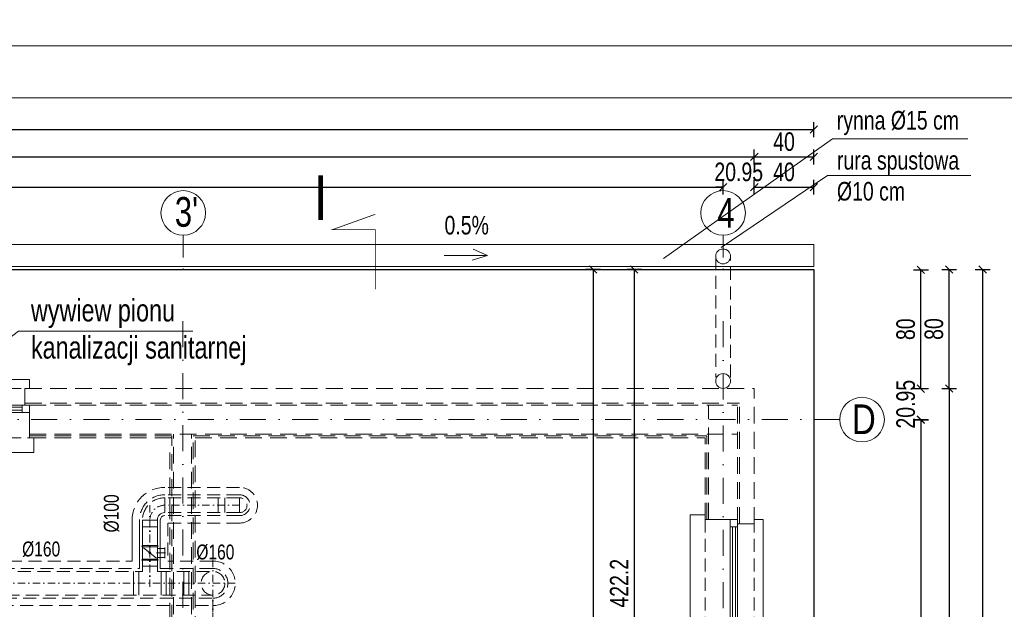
# Model space of a CAD drawing. Header units: inches. Extents: x 0 to 77643, y -44170 to 0.
# Tile 88 of 159: x 72327 to 72989, y -39429 to -39032. Entities that reach past the tile are written whole.
import ezdxf

# ---------------------------------------------------------------- set-up
doc = ezdxf.new("R2010")
doc.units = ezdxf.units.IN
doc.header["$MEASUREMENT"] = 0
doc.linetypes.add('DASHDOT', pattern=[1, 0.5, -0.25, 0, -0.25])
doc.linetypes.add('HIDDEN', pattern=[0.375, 0.25, -0.125])
doc.layers.get('0').update_dxf_attribs({"lineweight": 0})
doc.layers.get('Defpoints').update_dxf_attribs({"lineweight": 0})
for name, color, linetype, lineweight in [('A--tabelka rysunku', 7, 'Continuous', 0), ('p--dach', 2, 'Continuous', 30), ('p--dach-rura spustowa', 2, 'Continuous', 0), ('p--dach-rynna', 42, 'Continuous', 0), ('p--dach-ściana przer.', 251, 'Continuous', 0), ('p--linia przekroju I-AB', 116, 'Continuous', 40), ('p--opisy dodatkowe', 33, 'Continuous', 0), ('p--opisy elewacji', 43, 'Continuous', 5), ('p--osie konstr', 1, 'DASHDOT', 15), ('p--osie konstr.-NR', 1, 'DASHDOT', 15), ('p--proj.wentylacja', 202, 'Continuous', 0), ('p--spadki terenu', 141, 'Continuous', 0), ('p--wymiary-1-50', 5, 'Continuous', 0), ('p--ściana szkielet', 3, 'Continuous', 0)]:
    doc.layers.add(name, color=color, linetype=linetype, lineweight=lineweight)
doc.styles.add('1-50', font='arial.ttf', dxfattribs={"width": 0.75, "height": 12.5})
doc.styles.get("Standard").update_dxf_attribs({"font": 'arial.ttf', "width": 0.75})
doc.dimstyles.new('1-50', dxfattribs={"dimtxt": 12.5, "dimasz": 5, "dimexe": 5, "dimexo": 5, "dimgap": 0.09, "dimtad": 0, "dimdsep": 46, "dimtxsty": '1-50', "dimblk": 'OBLIQUE', "dimcen": 0.09, "dimadec": 0, "dimazin": 0, "dimtfac": 1, "dimtdec": 4, "dimtix": 1, "dimtofl": 0, "dimtmove": 2, "dimatfit": 3, "dimldrblk": 'OBLIQUE', "dimfxl": 5, "dimfxlon": 1, "dimtvp": 0.8, "dimtolj": 1, "dimtzin": 0, "dimarcsym": 0})

# ---------------------------------------------------------------- blocks, each defined once
blk = doc.blocks.new('strzałka')
for q in [(-19.45, 4.13), (0, 0), (-18.87, -3.25)]:
    blk.add_line((-29.28, 0), q)
blk = doc.blocks.new('_OBLIQUE')
at = {"color": 0, "linetype": 'ByBlock', "lineweight": -2}
for p, q in [((-0.5, -0.5), (0.5, 0.5)), ((0, 0), (0, 0))]:
    blk.add_line(p, q, dxfattribs=at)
blk = doc.blocks.new('*D1279')
at = {"layer": 'Defpoints', "color": 0}
for p in [(72860.87, -39200.3), (72740.03, -39622.5), (72860.87, -39622.5)]:
    blk.add_point(p, dxfattribs=at)
at = {"layer": 'p--wymiary-1-50', "color": 0, "linetype": 'Continuous', "lineweight": -2}
for p, q in [((72745.03, -39200.3), (72735.03, -39200.3)), ((72740.03, -39200.3), (72740.03, -39622.5)), ((72745.03, -39622.5), (72735.03, -39622.5))]:
    blk.add_line(p, q, dxfattribs=at)
at = {"layer": 'p--wymiary-1-50', "color": 0, "lineweight": -2, "xscale": 5, "yscale": 5, "zscale": 5}
for p, rotation in [((72740.03, -39200.3), 90), ((72740.03, -39622.5), 270)]:
    blk.add_blockref('_OBLIQUE', p, dxfattribs=dict(at, rotation=rotation))
at = {"layer": 'p--wymiary-1-50', "color": 0, "linetype": 'Continuous', "ltscale": 12, "insert": (72729.99, -39411.4), "char_height": 12.5, "attachment_point": 5, "rotation": 90, "style": '1-50'}
blk.add_mtext('\\A1;422.2', dxfattribs=at)
blk = doc.blocks.new('*D1281')
at = {"layer": 'Defpoints', "color": 0}
for p in [(72860.87, -39200.3), (72712.41, -40044.7), (72860.87, -40044.7)]:
    blk.add_point(p, dxfattribs=at)
at = {"layer": 'p--wymiary-1-50', "color": 0, "linetype": 'Continuous', "lineweight": -2}
for p, q in [((72717.41, -39200.3), (72707.41, -39200.3)), ((72712.41, -39200.3), (72712.41, -40044.7)), ((72717.41, -40044.7), (72707.41, -40044.7))]:
    blk.add_line(p, q, dxfattribs=at)
at = {"layer": 'p--wymiary-1-50', "color": 0, "lineweight": -2, "xscale": 5, "yscale": 5, "zscale": 5}
for p, rotation in [((72712.41, -39200.3), 90), ((72712.41, -40044.7), 270)]:
    blk.add_blockref('_OBLIQUE', p, dxfattribs=dict(at, rotation=rotation))
at = {"layer": 'p--wymiary-1-50', "color": 0, "linetype": 'Continuous', "ltscale": 12, "insert": (72702.2, -39622.5), "char_height": 12.5, "attachment_point": 5, "rotation": 90, "style": '1-50'}
blk.add_mtext('\\A1;844.4', dxfattribs=at)
blk = doc.blocks.new('*D1294')
at = {"layer": 'Defpoints', "color": 0}
for p in [(72771.91, -39280.3), (72771.91, -39964.7), (72951.94, -39964.7)]:
    blk.add_point(p, dxfattribs=at)
at = {"layer": 'p--wymiary-1-50', "color": 0, "lineweight": -2}
for p, q in [((72946.94, -39280.3), (72956.94, -39280.3)), ((72951.94, -39280.3), (72951.94, -39964.7)), ((72946.94, -39964.7), (72956.94, -39964.7))]:
    blk.add_line(p, q, dxfattribs=at)
at = {"layer": 'p--wymiary-1-50', "color": 0, "lineweight": -2, "xscale": 5, "yscale": 5, "zscale": 5}
for p, rotation in [((72951.94, -39280.3), 90), ((72951.94, -39964.7), 270)]:
    blk.add_blockref('_OBLIQUE', p, dxfattribs=dict(at, rotation=rotation))
at = {"layer": 'p--wymiary-1-50', "color": 0, "linetype": 'Continuous', "ltscale": 12, "insert": (72941.73, -39622.5), "char_height": 12.5, "attachment_point": 5, "rotation": 90, "style": '1-50'}
blk.add_mtext('\\A1;684.4', dxfattribs=at)
blk = doc.blocks.new('*D1297')
at = {"layer": 'Defpoints', "color": 0}
for p in [(72820.87, -39124.46), (71620.87, -39320.92), (72820.87, -39320.92)]:
    blk.add_point(p, dxfattribs=at)
at = {"layer": 'p--wymiary-1-50', "color": 0, "linetype": 'Continuous', "lineweight": -2}
for p, q in [((71620.87, -39129.46), (71620.87, -39119.46)), ((72820.87, -39129.46), (72820.87, -39119.46)), ((71620.87, -39124.46), (72820.87, -39124.46))]:
    blk.add_line(p, q, dxfattribs=at)
at = {"layer": 'p--wymiary-1-50', "color": 0, "lineweight": -2, "xscale": 5, "yscale": 5, "zscale": 5, "rotation": 180}
blk.add_blockref('_OBLIQUE', (71620.87, -39124.46), dxfattribs=at)
at = {"layer": 'p--wymiary-1-50', "color": 0, "lineweight": -2, "xscale": 5, "yscale": 5, "zscale": 5}
blk.add_blockref('_OBLIQUE', (72820.87, -39124.46), dxfattribs=at)
at = {"layer": 'p--wymiary-1-50', "color": 0, "linetype": 'Continuous', "ltscale": 12, "insert": (72220.87, -39114.25), "char_height": 12.5, "attachment_point": 5, "style": '1-50'}
blk.add_mtext('\\A1;1200', dxfattribs=at)
blk = doc.blocks.new('*D1298')
at = {"layer": 'Defpoints', "color": 0}
for p in [(72920.57, -39280.43), (72920.57, -39301.38), (72932.98, -39301.38)]:
    blk.add_point(p, dxfattribs=at)
at = {"layer": 'p--wymiary-1-50', "color": 0, "linetype": 'Continuous', "lineweight": -2}
for p, q in [((72927.98, -39280.43), (72937.98, -39280.43)), ((72932.98, -39280.43), (72932.98, -39275.43)), ((72927.98, -39301.38), (72937.98, -39301.38)), ((72932.98, -39301.38), (72932.98, -39306.38))]:
    blk.add_line(p, q, dxfattribs=at)
at = {"layer": 'p--wymiary-1-50', "color": 0, "lineweight": -2, "xscale": 5, "yscale": 5, "zscale": 5}
for p, rotation in [((72932.98, -39280.43), 270), ((72932.98, -39301.38), 90)]:
    blk.add_blockref('_OBLIQUE', p, dxfattribs=dict(at, rotation=rotation))
at = {"layer": 'p--wymiary-1-50', "color": 0, "linetype": 'Continuous', "ltscale": 12, "insert": (72922.77, -39290.9), "char_height": 12.5, "attachment_point": 5, "rotation": 90, "style": '1-50'}
blk.add_mtext('\\A1;20.95', dxfattribs=at)
blk = doc.blocks.new('*D1299')
at = {"layer": 'Defpoints', "color": 0}
for p in [(72820.87, -39144.83), (72799.92, -39253.24), (72820.87, -39280.3)]:
    blk.add_point(p, dxfattribs=at)
at = {"layer": 'p--wymiary-1-50', "color": 0, "linetype": 'Continuous', "lineweight": -2}
for p, q in [((72799.92, -39149.83), (72799.92, -39139.83)), ((72820.87, -39149.83), (72820.87, -39139.83)), ((72799.92, -39144.83), (72794.92, -39144.83)), ((72820.87, -39144.83), (72825.87, -39144.83))]:
    blk.add_line(p, q, dxfattribs=at)
at = {"layer": 'p--wymiary-1-50', "color": 0, "lineweight": -2, "xscale": 5, "yscale": 5, "zscale": 5}
blk.add_blockref('_OBLIQUE', (72799.92, -39144.83), dxfattribs=at)
at = {"layer": 'p--wymiary-1-50', "color": 0, "lineweight": -2, "xscale": 5, "yscale": 5, "zscale": 5, "rotation": 180}
blk.add_blockref('_OBLIQUE', (72820.87, -39144.83), dxfattribs=at)
at = {"layer": 'p--wymiary-1-50', "color": 0, "linetype": 'Continuous', "ltscale": 12, "insert": (72810.4, -39134.62), "char_height": 12.5, "attachment_point": 5, "style": '1-50'}
blk.add_mtext('\\A1;20.95', dxfattribs=at)
blk = doc.blocks.new('*D1301')
at = {"layer": 'Defpoints', "color": 0}
for p in [(72799.92, -39144.83), (71641.82, -39230.3), (72799.92, -39230.3)]:
    blk.add_point(p, dxfattribs=at)
at = {"layer": 'p--wymiary-1-50', "color": 0, "linetype": 'Continuous', "lineweight": -2}
for p, q in [((71641.82, -39149.83), (71641.82, -39139.83)), ((72799.92, -39149.83), (72799.92, -39139.83)), ((71641.82, -39144.83), (72799.92, -39144.83))]:
    blk.add_line(p, q, dxfattribs=at)
at = {"layer": 'p--wymiary-1-50', "color": 0, "lineweight": -2, "xscale": 5, "yscale": 5, "zscale": 5, "rotation": 180}
blk.add_blockref('_OBLIQUE', (71641.82, -39144.83), dxfattribs=at)
at = {"layer": 'p--wymiary-1-50', "color": 0, "lineweight": -2, "xscale": 5, "yscale": 5, "zscale": 5}
blk.add_blockref('_OBLIQUE', (72799.92, -39144.83), dxfattribs=at)
at = {"layer": 'p--wymiary-1-50', "color": 0, "linetype": 'Continuous', "ltscale": 12, "insert": (72220.87, -39134.62), "char_height": 12.5, "attachment_point": 5, "style": '1-50'}
blk.add_mtext('\\A1;1158.1', dxfattribs=at)
blk = doc.blocks.new('okno-80-33.15')
at = {"linetype": 'Continuous', "ltscale": 35}
for p, q in [((-3, 10), (83, 10)), ((0, -39.15), (80, -39.15))]:
    blk.add_line(p, q, dxfattribs=at)
for p, q in [((-3, 0), (-3, 10)), ((83, 0), (83, 10)), ((0, 0), (-3, 0)), ((0, -21.95), (0, 0)), ((80, 0), (80, -21.95)), ((80, 0), (83, 0)), ((0, -21.95), (0, -16.95)), ((0, -16.95), (5, -16.95)), ((5, -16.95), (75, -16.95)), ((5, -16.95), (5, -21.95)), ((5, -18.45), (75, -18.45)), ((75, -21.95), (75, -16.95)), ((75, -16.95), (80, -16.95)), ((80, -16.95), (80, -21.95)), ((5, -21.95), (0, -21.95)), ((3, -33.15), (3, -21.95)), ((5, -20.61), (75, -20.61)), ((75, -21.95), (5, -21.95)), ((80, -21.95), (75, -21.95)), ((77, -21.95), (77, -33.15)), ((0, -39.15), (0, -33.15)), ((80, -33.15), (80, -39.15))]:
    blk.add_line(p, q)
at = {"linetype": 'HIDDEN', "ltscale": 35}
for p, q in [((0, 0), (80, 0)), ((0, -33.15), (80, -33.15))]:
    blk.add_line(p, q, dxfattribs=at)
blk = doc.blocks.new('*D1309')
at = {"layer": 'Defpoints', "color": 0}
for p in [(72820.87, -39200.3), (72951.94, -39200.3), (72820.87, -39280.3)]:
    blk.add_point(p, dxfattribs=at)
at = {"layer": 'p--wymiary-1-50', "color": 0, "linetype": 'Continuous', "lineweight": -2}
for p, q in [((72946.94, -39200.3), (72956.94, -39200.3)), ((72951.94, -39280.3), (72951.94, -39200.3)), ((72946.94, -39280.3), (72956.94, -39280.3))]:
    blk.add_line(p, q, dxfattribs=at)
at = {"layer": 'p--wymiary-1-50', "color": 0, "lineweight": -2, "xscale": 5, "yscale": 5, "zscale": 5}
for p, rotation in [((72951.94, -39200.3), 90), ((72951.94, -39280.3), 270)]:
    blk.add_blockref('_OBLIQUE', p, dxfattribs=dict(at, rotation=rotation))
at = {"layer": 'p--wymiary-1-50', "color": 0, "linetype": 'Continuous', "ltscale": 12, "insert": (72941.73, -39240.3), "char_height": 12.5, "attachment_point": 5, "rotation": 90, "style": '1-50'}
blk.add_mtext('\\A1;80', dxfattribs=at)
blk = doc.blocks.new('*D1310')
at = {"layer": 'Defpoints', "color": 0}
for p in [(72801.92, -39200.43), (72932.98, -39200.43), (72801.92, -39280.43)]:
    blk.add_point(p, dxfattribs=at)
at = {"layer": 'p--wymiary-1-50', "color": 0, "linetype": 'Continuous', "lineweight": -2}
for p, q in [((72927.98, -39200.43), (72937.98, -39200.43)), ((72932.98, -39280.43), (72932.98, -39200.43)), ((72927.98, -39280.43), (72937.98, -39280.43))]:
    blk.add_line(p, q, dxfattribs=at)
at = {"layer": 'p--wymiary-1-50', "color": 0, "lineweight": -2, "xscale": 5, "yscale": 5, "zscale": 5}
for p, rotation in [((72932.98, -39200.43), 90), ((72932.98, -39280.43), 270)]:
    blk.add_blockref('_OBLIQUE', p, dxfattribs=dict(at, rotation=rotation))
at = {"layer": 'p--wymiary-1-50', "color": 0, "linetype": 'Continuous', "ltscale": 12, "insert": (72922.77, -39240.43), "char_height": 12.5, "attachment_point": 5, "rotation": 90, "style": '1-50'}
blk.add_mtext('\\A1;80', dxfattribs=at)
blk = doc.blocks.new('*D1313')
at = {"layer": 'Defpoints', "color": 0}
for p in [(72956.94, -39200.3), (72956.94, -40044.7), (72974.49, -40044.7)]:
    blk.add_point(p, dxfattribs=at)
at = {"layer": 'p--wymiary-1-50', "color": 0, "linetype": 'Continuous', "lineweight": -2}
for p, q in [((72969.49, -39200.3), (72979.49, -39200.3)), ((72974.49, -39200.3), (72974.49, -40044.7)), ((72969.49, -40044.7), (72979.49, -40044.7))]:
    blk.add_line(p, q, dxfattribs=at)
at = {"layer": 'p--wymiary-1-50', "color": 0, "lineweight": -2, "xscale": 5, "yscale": 5, "zscale": 5}
for p, rotation in [((72974.49, -39200.3), 90), ((72974.49, -40044.7), 270)]:
    blk.add_blockref('_OBLIQUE', p, dxfattribs=dict(at, rotation=rotation))
at = {"layer": 'p--wymiary-1-50', "color": 0, "linetype": 'Continuous', "ltscale": 12, "insert": (72964.28, -39622.5), "char_height": 12.5, "attachment_point": 5, "rotation": 90, "style": '1-50'}
blk.add_mtext('\\A1;844.4', dxfattribs=at)
blk = doc.blocks.new('*D1314')
at = {"layer": 'Defpoints', "color": 0}
for p in [(72860.87, -39144.83), (72820.87, -39149.83), (72860.87, -39183.3)]:
    blk.add_point(p, dxfattribs=at)
at = {"layer": 'p--wymiary-1-50', "color": 0, "linetype": 'Continuous', "lineweight": -2}
for p, q in [((72820.87, -39144.83), (72820.87, -39139.83)), ((72860.87, -39149.83), (72860.87, -39139.83)), ((72820.87, -39144.83), (72860.87, -39144.83))]:
    blk.add_line(p, q, dxfattribs=at)
at = {"layer": 'p--wymiary-1-50', "color": 0, "lineweight": -2, "xscale": 5, "yscale": 5, "zscale": 5, "rotation": 180}
blk.add_blockref('_OBLIQUE', (72820.87, -39144.83), dxfattribs=at)
at = {"layer": 'p--wymiary-1-50', "color": 0, "lineweight": -2, "xscale": 5, "yscale": 5, "zscale": 5}
blk.add_blockref('_OBLIQUE', (72860.87, -39144.83), dxfattribs=at)
at = {"layer": 'p--wymiary-1-50', "color": 0, "linetype": 'Continuous', "ltscale": 12, "insert": (72840.87, -39134.62), "char_height": 12.5, "attachment_point": 5, "style": '1-50'}
blk.add_mtext('\\A1;40', dxfattribs=at)
blk = doc.blocks.new('*D1315')
at = {"layer": 'Defpoints', "color": 0}
for p in [(72860.87, -39124.46), (72820.87, -39129.46), (72860.87, -39162.93)]:
    blk.add_point(p, dxfattribs=at)
at = {"layer": 'p--wymiary-1-50', "color": 0, "linetype": 'Continuous', "lineweight": -2}
for p, q in [((72820.87, -39124.46), (72820.87, -39119.46)), ((72860.87, -39129.46), (72860.87, -39119.46)), ((72820.87, -39124.46), (72860.87, -39124.46))]:
    blk.add_line(p, q, dxfattribs=at)
at = {"layer": 'p--wymiary-1-50', "color": 0, "lineweight": -2, "xscale": 5, "yscale": 5, "zscale": 5, "rotation": 180}
blk.add_blockref('_OBLIQUE', (72820.87, -39124.46), dxfattribs=at)
at = {"layer": 'p--wymiary-1-50', "color": 0, "lineweight": -2, "xscale": 5, "yscale": 5, "zscale": 5}
blk.add_blockref('_OBLIQUE', (72860.87, -39124.46), dxfattribs=at)
at = {"layer": 'p--wymiary-1-50', "color": 0, "linetype": 'Continuous', "ltscale": 12, "insert": (72840.87, -39114.25), "char_height": 12.5, "attachment_point": 5, "style": '1-50'}
blk.add_mtext('\\A1;40', dxfattribs=at)
blk = doc.blocks.new('*D1318')
at = {"layer": 'Defpoints', "color": 0}
for p in [(72860.87, -39106.06), (71580.87, -39119.46), (72860.87, -39119.46)]:
    blk.add_point(p, dxfattribs=at)
at = {"layer": 'p--wymiary-1-50', "color": 0, "linetype": 'Continuous', "lineweight": -2}
for p, q in [((71580.87, -39111.06), (71580.87, -39101.06)), ((72860.87, -39111.06), (72860.87, -39101.06)), ((71580.87, -39106.06), (72860.87, -39106.06))]:
    blk.add_line(p, q, dxfattribs=at)
at = {"layer": 'p--wymiary-1-50', "color": 0, "lineweight": -2, "xscale": 5, "yscale": 5, "zscale": 5, "rotation": 180}
blk.add_blockref('_OBLIQUE', (71580.87, -39106.06), dxfattribs=at)
at = {"layer": 'p--wymiary-1-50', "color": 0, "lineweight": -2, "xscale": 5, "yscale": 5, "zscale": 5}
blk.add_blockref('_OBLIQUE', (72860.87, -39106.06), dxfattribs=at)
at = {"layer": 'p--wymiary-1-50', "color": 0, "linetype": 'Continuous', "ltscale": 12, "insert": (72220.87, -39095.85), "char_height": 12.5, "attachment_point": 5, "style": '1-50'}
blk.add_mtext('\\A1;1280', dxfattribs=at)
blk = doc.blocks.new('*D1327')
at = {"layer": 'Defpoints', "color": 0}
for p in [(72860.87, -39301.25), (72860.87, -39943.75), (72932.98, -39943.75)]:
    blk.add_point(p, dxfattribs=at)
at = {"layer": 'p--wymiary-1-50', "color": 0, "lineweight": -2}
for p, q in [((72927.98, -39301.25), (72937.98, -39301.25)), ((72932.98, -39301.25), (72932.98, -39943.75)), ((72927.98, -39943.75), (72937.98, -39943.75))]:
    blk.add_line(p, q, dxfattribs=at)
at = {"layer": 'p--wymiary-1-50', "color": 0, "lineweight": -2, "xscale": 5, "yscale": 5, "zscale": 5}
for p, rotation in [((72932.98, -39301.25), 90), ((72932.98, -39943.75), 270)]:
    blk.add_blockref('_OBLIQUE', p, dxfattribs=dict(at, rotation=rotation))
at = {"layer": 'p--wymiary-1-50', "color": 0, "linetype": 'Continuous', "ltscale": 12, "insert": (72922.77, -39622.5), "char_height": 12.5, "attachment_point": 5, "rotation": 90, "style": '1-50'}
blk.add_mtext('\\A1;642.5', dxfattribs=at)
blk = doc.blocks.new('Z-went-wer.3-poddasze')
at = {"linetype": 'HIDDEN', "ltscale": 35}
for p, q in [((820.59, 584.69), (770.25, 584.69)), ((820.59, 579.69), (770.25, 579.69)), ((820.59, 577.69), (770.25, 577.69)), ((820.59, 567.69), (770.25, 567.69)), ((820.59, 565.69), (770.25, 565.69)), ((772.25, 560.69), (772.25, 535.13)), ((820.59, 560.69), (772.25, 560.69)), ((647.22, 530.11), (753.25, 530.11)), ((652.22, 535.11), (748.25, 535.11)), ((767.25, 530.11), (802.53, 530.11)), ((802.53, 535.13), (772.25, 535.13)), ((645.22, 528.11), (755.25, 528.11)), ((765.25, 528.11), (802.53, 528.11)), ((622.51, 510.11), (802.53, 510.11)), ((624.38, 512.11), (802.53, 512.11)), ((620.38, 505.11), (802.53, 505.11))]:
    blk.add_line(p, q, dxfattribs=at)
at = {"linetype": 'Continuous'}
for p, q in [((770.25, 572.69), (770.25, 577.69)), ((770.25, 577.69), (770.25, 567.69)), ((773.75, 577.69), (773.75, 567.69))]:
    blk.add_line(p, q, dxfattribs=at)
for p, q in [((806.09, 577.69), (806.09, 567.69)), ((810.59, 577.69), (810.59, 567.69)), ((820.59, 577.69), (820.59, 567.69)), ((755.25, 562.69), (755.25, 528.11)), ((755.25, 562.69), (765.25, 562.69)), ((755.25, 558.19), (765.25, 558.19)), ((765.25, 562.69), (765.25, 528.11)), ((755.25, 545.59), (765.25, 545.59)), ((755.25, 545.59), (755.25, 536.46)), ((765.25, 544.71), (755.25, 544.71)), ((755.87, 544.09), (764.62, 537.09)), ((765.25, 544.71), (765.25, 536.46)), ((765.25, 543.59), (770.25, 543.59)), ((770.25, 544.19), (770.25, 536.99)), ((764.75, 540.59), (770.75, 540.59)), ((765.25, 537.59), (770.25, 537.59)), ((765.25, 536.46), (755.25, 536.46)), ((755.25, 535.59), (765.25, 535.59)), ((755.25, 535.59), (765.25, 535.59)), ((755.25, 535.59), (765.25, 535.59)), ((755.25, 535.59), (765.25, 535.59)), ((755.25, 535.59), (765.25, 535.59)), ((755.4, 531.61), (765.4, 531.61)), ((749.24, 528.11), (749.24, 512.11)), ((752.75, 528.11), (752.75, 512.11)), ((767.74, 528.11), (767.74, 512.11)), ((771.25, 528.11), (771.25, 512.11)), ((783.03, 528.11), (783.03, 512.11)), ((786.53, 528.11), (786.53, 512.11))]:
    blk.add_line(p, q)
at = {"linetype": 'DASHDOT', "ltscale": 10}
for p, q in [((760.25, 572.69), (760.25, 517.71)), ((760.25, 572.69), (760.25, 517.71)), ((820.59, 572.69), (770.25, 572.69)), ((760.25, 517.71), (760.25, 562.69)), ((760.25, 545.59), (760.25, 535.59)), ((802.53, 536.02), (802.53, 499.42)), ((817.68, 520.11), (180.42, 520.11)), ((802.68, 485.13), (802.68, 509.17))]:
    blk.add_line(p, q, dxfattribs=at)
at = {"ltscale": 10}
for p, q in [((748.25, 562.69), (748.25, 535.11)), ((753.25, 562.69), (753.25, 530.11)), ((767.25, 562.69), (767.25, 530.11))]:
    blk.add_line(p, q, dxfattribs=at)
blk.add_circle((760.25, 540.59), 0.625)
at = {"linetype": 'HIDDEN', "ltscale": 35}
blk.add_circle((802.68, 520.13), 8, dxfattribs=at)
for centre, radius, start, end in [((770.25, 562.69), 22, 90, 180), ((820.59, 572.69), 12, 270, 90), ((770.25, 562.69), 17, 90, 180), ((770.25, 562.69), 15, 90, 180), ((820.59, 572.69), 7, 270, 90), ((820.59, 572.69), 5, 270, 90), ((802.68, 520.13), 15, 269.40596, 90.59404), ((802.68, 520.13), 10, 269.10892, 90.89108)]:
    blk.add_arc(centre, radius, start, end, dxfattribs=at)
at = {"linetype": 'DASHDOT', "ltscale": 10}
blk.add_arc((770.25, 562.69), 10, 90, 180, dxfattribs=at)
for centre, radius, start, end in [((770.25, 562.69), 5, 90, 180), ((755.25, 545.15), 0.438, 90, 270), ((765.25, 545.15), 0.438, 270, 90), ((755.25, 536.02), 0.438, 90, 270), ((765.25, 536.02), 0.438, 270, 90)]:
    blk.add_arc(centre, radius, start, end)
at = {"ltscale": 10}
blk.add_arc((770.25, 562.69), 3, 90, 180, dxfattribs=at)
for p in [(759, 545.59), (759, 545.59), (759, 535.59), (759, 535.59, -151.8)]:
    blk.add_point(p)
at = {"insert": (729.28, 579.98), "char_height": 10, "attachment_point": 3, "rotation": 90}
blk.add_mtext_dynamic_manual_height_columns('%%C100', width=46.3342, gutter_width=12.5, heights=[0], dxfattribs=at)
at = {"char_height": 10, "attachment_point": 7}
for insert in [(674.27, 537.86), (791.45, 535.83)]:
    blk.add_mtext_dynamic_manual_height_columns('%%C160', width=46.3342, gutter_width=12.5, heights=[0], dxfattribs=dict(at, insert=insert))

msp = doc.modelspace()

# ---------------------------------------------------------------- linework, layer by layer
at = {"layer": 'A--tabelka rysunku', "linetype": 'Continuous'}
for points in [[(71342.6501, -39049.6055), (73442.6501, -39049.6055), (73442.6501, -37564.6055), (71342.6501, -37564.6055)], [(71342.6501, -39049.6055), (73442.6501, -39049.6055), (73442.6501, -37564.6055), (71342.6501, -37564.6055)], [(71342.6501, -40534.6055), (73442.6501, -40534.6055), (73442.6501, -39049.6055), (71342.6501, -39049.6055)], [(71342.6501, -40534.6055), (73442.6501, -40534.6055), (73442.6501, -39049.6055), (71342.6501, -39049.6055)], [(71467.6501, -40499.6055), (73407.6501, -40499.6055), (73407.6501, -39084.6055), (71467.6501, -39084.6055)]]:
    msp.add_lwpolyline(points, close=True, dxfattribs=at)
at = {"layer": 'p--dach', "linetype": 'Continuous', "ltscale": 35}
msp.add_lwpolyline([(71580.87132, -39200.30116), (72860.87132, -39200.30116), (72860.87132, -40044.70116), (71580.87132, -40044.70116)], close=True, dxfattribs=at)
at = {"layer": 'p--dach-rura spustowa', "linetype": 'HIDDEN', "lineweight": 5, "ltscale": 35}
for p, q in [((72794.92132, -39191.47285), (72794.92132, -39272.83802)), ((72804.92132, -39272.83802), (72804.92132, -39191.47285))]:
    msp.add_line(p, q, dxfattribs=at)
at = {"layer": 'p--dach-rura spustowa', "linetype": 'Continuous', "lineweight": 0, "ltscale": 75}
for centre in [(72799.92132, -39191.47285), (72799.92132, -39275.30116)]:
    msp.add_circle(centre, 5, dxfattribs=at)
at = {"layer": 'p--dach-rynna', "linetype": 'Continuous'}
msp.add_lwpolyline([(71580.87132, -39198.30116), (72860.87132, -39198.30116), (72860.87132, -39183.30116), (71580.87132, -39183.30116)], close=True, dxfattribs=at)
at = {"layer": 'p--dach-ściana przer.', "linetype": 'HIDDEN', "ltscale": 45}
for p, q in [((72330.22132, -39280.30116), (72820.87132, -39280.30116)), ((72820.87132, -39371.45116), (72820.87132, -39280.30116)), ((72330.22132, -39290.30116), (72810.87132, -39290.30116)), ((72333.22132, -39291.50116), (72809.67132, -39291.50116)), ((72790.17132, -39368.45116), (72790.17132, -39291.50116)), ((72790.17132, -39368.45116), (72790.17132, -39291.50116)), ((72809.67132, -39371.45116), (72809.67132, -39291.50116)), ((72810.87132, -39371.45116), (72810.87132, -39290.30116)), ((72333.22132, -39311.00116), (72809.67132, -39311.00116)), ((72333.22132, -39312.20116), (72428.97132, -39312.20116)), ((72333.22132, -39313.45116), (72428.97132, -39313.45116)), ((72428.97132, -39555.20116), (72428.97132, -39312.20116)), ((72430.17132, -39600.85116), (72430.17132, -39311.00116)), ((72442.17132, -39600.85116), (72442.17132, -39311.00116)), ((72443.37132, -39312.20116), (72788.97132, -39312.20116)), ((72443.37132, -39479.70116), (72443.37132, -39312.20116)), ((72444.62132, -39478.45116), (72444.62132, -39313.45116)), ((72444.62132, -39313.45116), (72787.72132, -39313.45116)), ((72787.72132, -39368.45116), (72787.72132, -39313.45116)), ((72788.97132, -39368.45116), (72788.97132, -39312.20116)), ((72427.72132, -39553.95116), (72427.72132, -39318.95116))]:
    msp.add_line(p, q, dxfattribs=at)
msp.add_lwpolyline([(72333.22132, -39313.45116), (72333.22132, -39291.4994), (72330.22132, -39291.4994), (72330.22132, -39280.30116)], dxfattribs=at)
at = {"layer": 'p--linia przekroju I-AB', "const_width": 0.5}
msp.add_lwpolyline([(72565.86091, -39213.50616), (72565.86091, -39173.49576), (72536.83376, -39173.49576), (72565.86091, -39163.08454)], dxfattribs=at)
at = {"layer": 'p--opisy dodatkowe', "lineweight": 5}
for points in [[(72964.47839, -39112.26863), (72873.59946, -39112.26862), (72759.76812, -39192.80832)], [(72966.64673, -39136.98836), (72870.19201, -39136.98837), (72798.67132, -39185.47285)]]:
    msp.add_lwpolyline(points, dxfattribs=at)
at = {"layer": 'p--opisy elewacji', "linetype": 'Continuous', "lineweight": 5}
msp.add_lwpolyline([(72443.08558, -39241.70852), (72325.97059, -39241.70852), (72219.79025, -39322.57437)], dxfattribs=at)
at = {"layer": 'p--osie konstr', "linetype": 'DASHDOT', "ltscale": 35}
for p, q in [((72436.42132, -39814.00116), (72436.42132, -39230.30116)), ((72799.92132, -39989.70116), (72799.92132, -39230.30116)), ((72878.43789, -39301.25116), (71595.87132, -39301.25116))]:
    msp.add_line(p, q, dxfattribs=at)
at = {"layer": 'p--osie konstr.-NR', "linetype": 'DASHDOT', "ltscale": 30}
for p, q in [((72436.67132, -39177.12439), (72436.67132, -39202.12439)), ((72799.92132, -39177.12439), (72799.92132, -39202.12439)), ((72878.38572, -39301.25116), (72853.38572, -39301.25116))]:
    msp.add_line(p, q, dxfattribs=at)
at = {"layer": 'p--osie konstr.-NR', "linetype": 'Continuous', "ltscale": 35}
for centre in [(72436.67132, -39162.12439), (72799.92132, -39162.12439), (72893.38572, -39301.25116)]:
    msp.add_circle(centre, 15, dxfattribs=at)
at = {"layer": 'p--ściana szkielet', "ltscale": 35}
msp.add_lwpolyline([(72820.87132, -39371.45116), (72809.67132, -39371.45116), (72809.67132, -39368.45116), (72787.72132, -39368.45116)], dxfattribs=at)

# ---------------------------------------------------------------- block references
at = {"layer": 'p--dach-ściana przer.', "linetype": 'HIDDEN', "ltscale": 45, "xscale": -1}
for p, rotation in [((72253.22132, -39313.45116), 180), ((72787.72132, -39368.45116), 89.99999999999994)]:
    msp.add_blockref('okno-80-33.15', p, dxfattribs=dict(at, rotation=rotation))
at = {"layer": 'p--proj.wentylacja', "linetype": 'Continuous', "ltscale": 12}
msp.add_blockref('Z-went-wer.3-poddasze', (71654.02132, -39931.55116), dxfattribs=at)
at = {"layer": 'p--spadki terenu', "xscale": -1}
msp.add_blockref('strzałka', (72612.21064, -39190.75491), dxfattribs=at)

# ---------------------------------------------------------------- texts
at = {"layer": 'p--linia przekroju I-AB', "insert": (72533.84772, -39166.91196), "char_height": 30, "width": 72.0009, "attachment_point": 9}
msp.add_mtext('\\W0.8;I', dxfattribs=at)
at = {"layer": 'p--opisy dodatkowe', "char_height": 12.5, "width": 177.1707, "style": '1-50'}
for s, insert, attachment_point in [('rynna Ø15 cm', (72876.36042, -39093.56733), 1), ('rura spustowa\\P%%c10 cm', (72876.46413, -39154.30048), 7)]:
    msp.add_mtext(s, dxfattribs=dict(at, insert=insert, attachment_point=attachment_point))
at = {"layer": 'p--opisy elewacji', "linetype": 'Continuous', "lineweight": 5, "insert": (72334.22613, -39220.1897), "char_height": 15, "width": 453.7906671, "attachment_point": 1, "style": '1-50'}
msp.add_mtext('wywiew pionu \\Pkanalizacji sanitarnej', dxfattribs=at)
at = {"layer": 'p--osie konstr.-NR', "linetype": 'Continuous', "ltscale": 35, "char_height": 20, "width": 63.5564}
for s, insert, attachment_point in [("3'", (72431.00382, -39171.74525), 7), ('4', (72795.88085, -39172.01642), 7), ('{\\W0.8;D}', (72886.47046, -39291.01677), 1)]:
    msp.add_mtext(s, dxfattribs=dict(at, insert=insert, attachment_point=attachment_point))
at = {"layer": 'p--spadki terenu', "insert": (72642.31808, -39176.83986), "char_height": 12.5, "width": 32.4454694, "attachment_point": 9, "style": '1-50'}
msp.add_mtext('0.5%', dxfattribs=at)

# ---------------------------------------------------------------- dimensions: what is measured, and where the dimension line sits
at = {"layer": 'p--wymiary-1-50', "linetype": 'Continuous'}
for base, p1, p2, picture, middle in [((72860.87132, -39106.06434), (71580.87132, -39119.45666), (72860.87132, -39119.45666), '*D1318', (72220.87132, -39095.85434)), ((72820.87132, -39124.45666), (71620.87132, -39320.92177), (72820.87132, -39320.92177), '*D1297', (72220.87132, -39114.24666)), ((72860.87132, -39124.45666), (72820.87132, -39129.45666), (72860.87132, -39162.92655), '*D1315', (72840.87132, -39114.24666)), ((72799.92132, -39144.83127), (71641.82132, -39230.30116), (72799.92132, -39230.30116), '*D1301', (72220.87132, -39134.62127)), ((72860.87132, -39144.83127), (72820.87132, -39149.83127), (72860.87132, -39183.30116), '*D1314', (72840.87132, -39134.62127))]:
    dim = msp.add_linear_dim(base=base, p1=p1, p2=p2, dimstyle='1-50', dxfattribs=at)
    dim.commit()
    dim.dimension.update_dxf_attribs({"geometry": picture, "text_midpoint": middle})
dim = msp.add_linear_dim(base=(72820.87132, -39144.83127), p1=(72799.92132, -39253.2361), p2=(72820.87132, -39280.30116), dimstyle='1-50', override={"dimtxt": 12.5}, dxfattribs=at)
dim.commit()
dim.dimension.update_dxf_attribs({"geometry": '*D1299', "text_midpoint": (72810.39632, -39134.62127)})
for base, p2, picture, middle in [((72712.41042, -40044.70116), (72860.87132, -40044.70116), '*D1281', (72702.20042, -39622.50116)), ((72740.03281, -39622.50116), (72860.87132, -39622.50116), '*D1279', (72729.99281, -39411.40116))]:
    dim = msp.add_linear_dim(base=base, p1=(72860.87132, -39200.30116), p2=p2, angle=90, dimstyle='1-50', override={"dimtxt": 12.5}, dxfattribs=at)
    dim.commit()
    dim.dimension.update_dxf_attribs({"geometry": picture, "text_midpoint": middle})
for base, p1, p2, picture, middle in [((72932.98419, -39200.43116), (72801.91764, -39280.43116), (72801.91764, -39200.43116), '*D1310', (72922.77419, -39240.43116)), ((72951.93787, -39200.30116), (72820.87132, -39280.30116), (72820.87132, -39200.30116), '*D1309', (72941.72787, -39240.30116)), ((72974.48881, -40044.70116), (72956.93787, -39200.30116), (72956.93787, -40044.70116), '*D1313', (72964.27881, -39622.50116)), ((72932.9841903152, -39301.3761580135), (72920.5725276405, -39280.4311580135), (72920.5725276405, -39301.3761580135), '*D1298', (72922.7741903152, -39290.9036580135))]:
    dim = msp.add_linear_dim(base=base, p1=p1, p2=p2, angle=90, dimstyle='1-50', dxfattribs=at)
    dim.commit()
    dim.dimension.update_dxf_attribs({"geometry": picture, "text_midpoint": middle})
at = {"layer": 'p--wymiary-1-50'}
for base, p1, p2, picture, middle in [((72951.93787, -39964.70116), (72771.9117, -39280.30116), (72771.9117, -39964.70116), '*D1294', (72941.72787, -39622.50116)), ((72932.98419, -39943.75116), (72860.87132, -39301.25116), (72860.87132, -39943.75116), '*D1327', (72922.77419, -39622.50116))]:
    dim = msp.add_linear_dim(base=base, p1=p1, p2=p2, angle=90, dimstyle='1-50', override={"dimtxt": 12.5}, dxfattribs=at)
    dim.commit()
    dim.dimension.update_dxf_attribs({"geometry": picture, "text_midpoint": middle})

doc.saveas('drawing.dxf')
